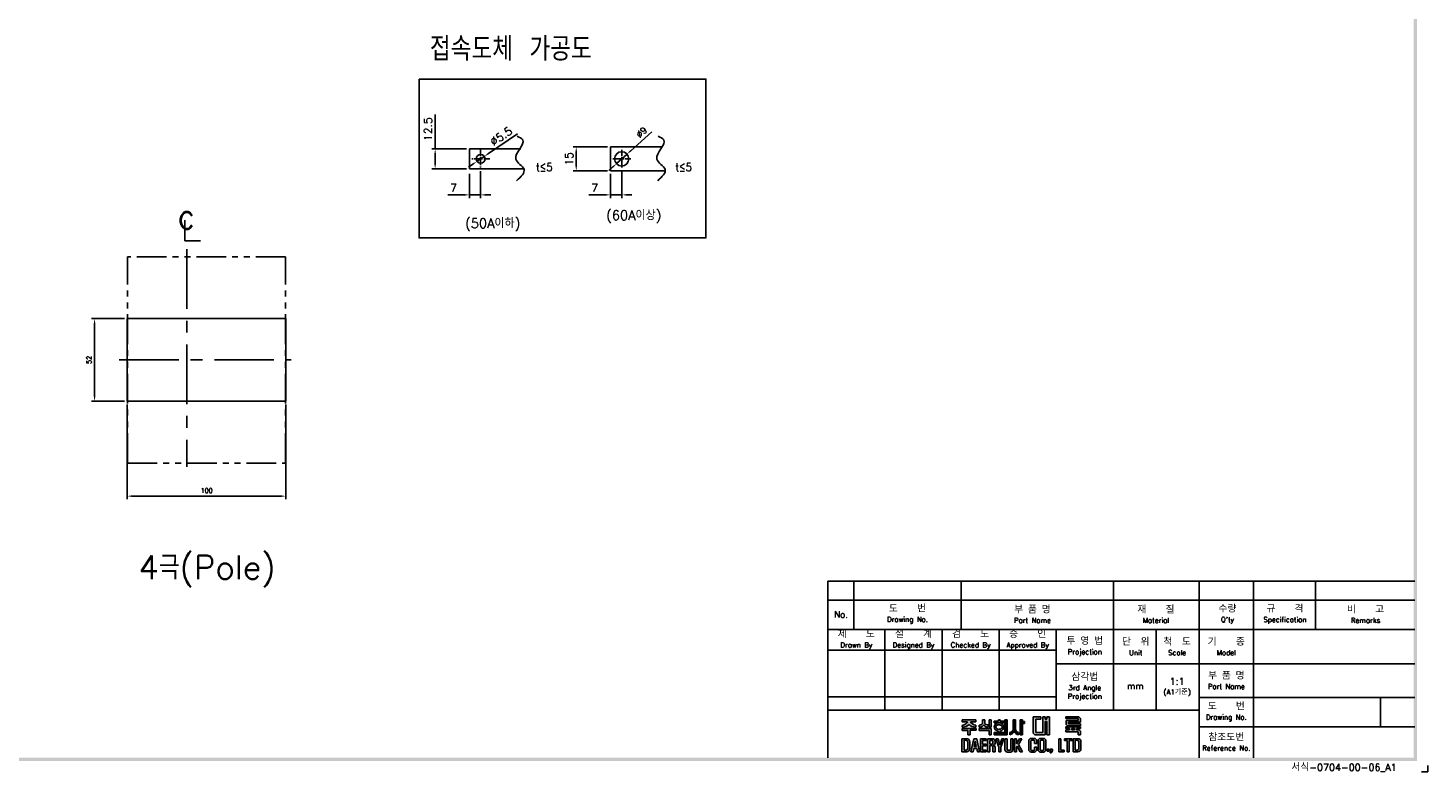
# Model space of a CAD drawing. Extents: x 2148 to 4024, y -907 to 1590.
# Tile 11 of 18: x 3142 to 4024, y 428 to 897. Entities that reach past the tile are written whole.
import ezdxf

# ---------------------------------------------------------------- set-up
doc = ezdxf.new("R2010")
doc.units = 0
doc.header["$LTSCALE"] = 3
doc.header["$MEASUREMENT"] = 0
doc.linetypes.add('CENTER', pattern=[2, 1.25, -0.25, 0.25, -0.25])
doc.linetypes.add('PHANTOM2', pattern=[1.25, 0.625, -0.125, 0.125, -0.125, 0.125, -0.125])
doc.layers.get('0').update_dxf_attribs({"linetype": 'CONTINUOUS'})
doc.layers.get('Defpoints').update_dxf_attribs({"linetype": 'CONTINUOUS'})
for name, color, linetype in [('AM_VIS', 7, 'CONTINUOUS'), ('cen', 1, 'CENTER'), ('di', 3, 'CONTINUOUS'), ('dimtaxt', 3, 'CONTINUOUS'), ('dwg', 7, 'CONTINUOUS'), ('NOTE', 4, 'CONTINUOUS')]:
    doc.layers.add(name, color=color, linetype=linetype)
doc.styles.add('K25', font='TXT', dxfattribs={"width": 0.9, "height": 2.5, "bigfont": 'TBHAN'})
doc.styles.add('KIM', font='ROMANS.shx', dxfattribs={"height": 5, "bigfont": 'GSG1.shx'})
doc.styles.get("Standard").update_dxf_attribs({"font": 'romans.shx', "height": 3, "bigfont": 'ghs.shx'})
doc.dimstyles.get("Standard").update_dxf_attribs({"dimtxt": 0.18, "dimasz": 0.18, "dimexe": 0.18, "dimexo": 0.0625, "dimgap": 0.09, "dimtad": 0, "dimtih": 1, "dimtoh": 1, "dimdec": 4, "dimzin": 0, "dimdsep": 46, "dimtxsty": 'Standard', "dimcen": 0.09, "dimadec": 0, "dimazin": 0, "dimtfac": 1, "dimtdec": 4, "dimtofl": 0, "dimtmove": 0, "dimatfit": 3, "dimfxl": 0, "dimtolj": 1, "dimtzin": 0, "dimarcsym": 0})
doc.dimstyles.new('STANDARD$0', dxfattribs={"dimtxt": 5, "dimasz": 5, "dimexe": 1, "dimexo": 2, "dimgap": 2, "dimtad": 1, "dimdec": 4, "dimzin": 12, "dimdsep": 46, "dimtxsty": 'KIM', "dimcen": -1, "dimdle": 0.1, "dimadec": 0, "dimazin": 0, "dimtfac": 1, "dimtdec": 4, "dimtmove": 0, "dimatfit": 3, "dimfxl": 0, "dimtolj": 1, "dimtzin": 0, "dimarcsym": 0})
doc.dimstyles.new('STANDARD$3', dxfattribs={"dimtxt": 5, "dimasz": 5, "dimexe": 1, "dimexo": 2, "dimgap": 0.8, "dimtad": 1, "dimdec": 4, "dimdsep": 46, "dimtxsty": 'KIM', "dimcen": 0, "dimdle": 0.1, "dimadec": 0, "dimazin": 0, "dimtfac": 1, "dimtdec": 4, "dimtmove": 0, "dimatfit": 3, "dimfxl": 0, "dimtolj": 1, "dimtzin": 0, "dimarcsym": 0})

# ---------------------------------------------------------------- blocks, each defined once
blk = doc.blocks.new('*D28')
at = {"layer": 'Defpoints', "color": 0}
for p in [(3204.3, 713.5), (3183.49, 661.5), (3204.3, 661.5)]:
    blk.add_point(p, dxfattribs=at)
at = {"layer": 'di'}
for p, q in [((3202.3, 713.5), (3181.49, 713.5)), ((3183.49, 710.3), (3183.49, 664.7)), ((3202.3, 661.5), (3181.49, 661.5))]:
    blk.add_line(p, q, dxfattribs=at)
for points in [[(3182.96, 710.3), (3184.03, 710.3), (3183.49, 713.5)], [(3182.96, 664.7), (3184.03, 664.7), (3183.49, 661.5)]]:
    blk.add_solid(points, dxfattribs=at)
at = {"layer": 'di', "insert": (3179.99, 687.5), "char_height": 3, "attachment_point": 5, "rotation": 90}
blk.add_mtext('\\A1;52', dxfattribs=at)
blk = doc.blocks.new('*D31')
at = {"layer": 'Defpoints', "color": 0}
for p in [(3204.1, 661.5), (3304.1, 661.5), (3304.1, 601.66)]:
    blk.add_point(p, dxfattribs=at)
at = {"layer": 'di'}
for p, q in [((3204.1, 659.5), (3204.1, 599.66)), ((3304.1, 659.5), (3304.1, 599.66)), ((3207.3, 601.66), (3300.9, 601.66))]:
    blk.add_line(p, q, dxfattribs=at)
for points in [[(3207.3, 602.19), (3207.3, 601.13), (3204.1, 601.66)], [(3300.9, 602.19), (3300.9, 601.13), (3304.1, 601.66)]]:
    blk.add_solid(points, dxfattribs=at)
at = {"layer": 'di', "insert": (3254.1, 605.16), "char_height": 3, "attachment_point": 5}
blk.add_mtext('\\A1;100', dxfattribs=at)
blk = doc.blocks.new('*D51')
at = {"layer": 'Defpoints', "color": 0}
for p in [(3487.1, 821.69), (3508.78, 821.69), (3508.78, 806.69)]:
    blk.add_point(p, dxfattribs=at)
at = {"layer": 'di'}
for p, q in [((3506.78, 821.69), (3485.1, 821.69)), ((3487.1, 809.89), (3487.1, 818.49)), ((3506.78, 806.69), (3485.1, 806.69))]:
    blk.add_line(p, q, dxfattribs=at)
for points in [[(3486.56, 818.49), (3487.63, 818.49), (3487.1, 821.69)], [(3486.56, 809.89), (3487.63, 809.89), (3487.1, 806.69)]]:
    blk.add_solid(points, dxfattribs=at)
at = {"layer": 'di', "insert": (3482.6, 814.19), "char_height": 5, "attachment_point": 5, "rotation": 90, "style": 'KIM'}
blk.add_mtext('\\A1;15', dxfattribs=at)
blk = doc.blocks.new('*D52')
at = {"layer": 'Defpoints', "color": 0}
for p in [(3519.12, 817.21), (3512.44, 811.18)]:
    blk.add_point(p, dxfattribs=at)
at = {"layer": 'di'}
for p, q in [((3534.76, 831.34), (3521.49, 819.36)), ((3512.44, 811.18), (3519.12, 817.21)), ((3510.06, 809.03), (3507.69, 806.89))]:
    blk.add_line(p, q, dxfattribs=at)
for points in [[(3521.13, 819.75), (3521.85, 818.96), (3519.12, 817.21)], [(3509.71, 809.43), (3510.42, 808.64), (3512.44, 811.18)]]:
    blk.add_solid(points, dxfattribs=at)
at = {"layer": 'di', "insert": (3528.33, 830.93), "char_height": 4, "attachment_point": 5, "rotation": 42.09685}
blk.add_mtext('\\A1;∅9', dxfattribs=at)
blk = doc.blocks.new('*D53')
at = {"layer": 'Defpoints', "color": 0}
for p in [(3508.78, 806.69), (3515.78, 808.45), (3508.78, 791.52)]:
    blk.add_point(p, dxfattribs=at)
at = {"layer": 'di'}
for p, q in [((3508.78, 804.69), (3508.78, 789.52)), ((3515.78, 806.45), (3515.78, 789.52)), ((3505.58, 791.52), (3495.04, 791.52)), ((3515.78, 791.52), (3508.78, 791.52)), ((3518.98, 791.52), (3522.18, 791.52))]:
    blk.add_line(p, q, dxfattribs=at)
for points in [[(3505.58, 792.05), (3505.58, 790.98), (3508.78, 791.52)], [(3518.98, 792.05), (3518.98, 790.98), (3515.78, 791.52)]]:
    blk.add_solid(points, dxfattribs=at)
at = {"layer": 'di', "insert": (3498.71, 796.02), "char_height": 5, "attachment_point": 5, "style": 'KIM'}
blk.add_mtext('\\A1;7', dxfattribs=at)
blk = doc.blocks.new('*D54')
at = {"layer": 'Defpoints', "color": 0}
for p in [(3398.17, 820.44), (3419.86, 820.44), (3419.86, 807.94)]:
    blk.add_point(p, dxfattribs=at)
at = {"layer": 'di'}
for p, q in [((3398.17, 820.44), (3398.17, 842.17)), ((3417.86, 820.44), (3396.17, 820.44)), ((3398.17, 811.14), (3398.17, 817.24)), ((3417.86, 807.94), (3396.17, 807.94))]:
    blk.add_line(p, q, dxfattribs=at)
for points in [[(3397.64, 817.24), (3398.71, 817.24), (3398.17, 820.44)], [(3397.64, 811.14), (3398.71, 811.14), (3398.17, 807.94)]]:
    blk.add_solid(points, dxfattribs=at)
at = {"layer": 'di', "insert": (3393.67, 832.91), "char_height": 5, "attachment_point": 5, "rotation": 90, "style": 'KIM'}
blk.add_mtext('\\A1;12.5', dxfattribs=at)
blk = doc.blocks.new('*D55')
at = {"layer": 'Defpoints', "color": 0}
for p in [(3419.86, 806.69), (3426.86, 808.45), (3419.86, 791.52)]:
    blk.add_point(p, dxfattribs=at)
at = {"layer": 'di'}
for p, q in [((3419.86, 804.69), (3419.86, 789.52)), ((3426.86, 806.45), (3426.86, 789.52)), ((3416.66, 791.52), (3406.12, 791.52)), ((3426.86, 791.52), (3419.86, 791.52)), ((3430.06, 791.52), (3433.26, 791.52))]:
    blk.add_line(p, q, dxfattribs=at)
for points in [[(3416.66, 792.05), (3416.66, 790.98), (3419.86, 791.52)], [(3430.06, 792.05), (3430.06, 790.98), (3426.86, 791.52)]]:
    blk.add_solid(points, dxfattribs=at)
at = {"layer": 'di', "insert": (3409.79, 796.02), "char_height": 5, "attachment_point": 5, "style": 'KIM'}
blk.add_mtext('\\A1;7', dxfattribs=at)
blk = doc.blocks.new('*D56')
at = {"layer": 'Defpoints', "color": 0}
for p in [(3424.58, 812.65), (3429.13, 815.74)]:
    blk.add_point(p, dxfattribs=at)
at = {"layer": 'di'}
for p, q in [((3450.14, 830.01), (3431.78, 817.54)), ((3424.58, 812.65), (3429.13, 815.74)), ((3421.93, 810.85), (3419.29, 809.05))]:
    blk.add_line(p, q, dxfattribs=at)
for points in [[(3421.63, 811.29), (3422.23, 810.41), (3424.58, 812.65)], [(3431.48, 817.98), (3432.08, 817.1), (3429.13, 815.74)]]:
    blk.add_solid(points, dxfattribs=at)
at = {"layer": 'di', "insert": (3439.75, 828.4), "char_height": 5, "attachment_point": 5, "rotation": 34.1876, "style": 'KIM'}
blk.add_mtext('\\A1;∅5.5', dxfattribs=at)
blk = doc.blocks.new('도면서식 A1')
at = {"layer": 'di', "insert": (780.92, -2.61), "char_height": 2.2, "width": 38.8706, "attachment_point": 4}
blk.add_mtext('서식-0704-00-06_A1', dxfattribs=at)
blk = doc.blocks.new('대륙')
at = {"layer": 'dimtaxt'}
h = blk.add_hatch(color=256, dxfattribs=at)
edge = h.paths.add_edge_path()
edge.add_line((51.99, 12.18), (47.65, 12.18))
edge.add_line((47.65, 12.18), (47.65, 11.59))
edge.add_line((47.65, 11.59), (49.36, 11.59))
edge.add_ellipse((47.48, 11.55), major_axis=(1.89, 0.39), ratio=0.576936, start_angle=268.0794, end_angle=342.4305, ccw=False)
edge.add_line((47.64, 10.44), (47.64, 9.87))
edge.add_ellipse((47.59, 11.36), major_axis=(2.46, 0), ratio=0.608939, start_angle=-88.7913, end_angle=-24.3158)
edge.add_ellipse((52.06, 11.36), major_axis=(-2.46, 0), ratio=0.608939, start_angle=384.3158, end_angle=448.3061)
edge.add_line((51.99, 9.87), (51.99, 10.51))
edge.add_ellipse((52.11, 11.62), major_axis=(-1.91, 0.31), ratio=0.577613, start_angle=17.5125, end_angle=91.8636, ccw=False)
edge.add_line((50.24, 11.59), (51.99, 11.59))
edge.add_line((51.99, 11.59), (51.99, 12.18))
h.paths.add_polyline_path([(52, 9.48), (47.64, 9.48), (47.64, 8.87), (49.46, 8.87), (49.46, 7.49), (50.19, 7.49), (50.19, 8.88), (52, 8.88)])
edge = h.paths.add_edge_path()
edge.add_arc((55.25, 11.18), 0.45, 180, 220.7047, ccw=False)
edge.add_line((54.8, 11.18), (54.8, 12.18))
edge.add_line((54.8, 12.18), (54.06, 12.18))
edge.add_line((54.06, 12.18), (54.06, 11.18))
edge.add_arc((53.61, 11.18), 0.45, 319.2953, 360, ccw=False)
edge.add_spline(control_points=[(53.95, 10.89), (53.94, 10.88), (53.93, 10.87), (53.83, 10.76), (53.7, 10.68), (53.03, 10.51)], knot_values=[3.761053, 3.761053, 3.761053, 3.761053, 3.807132, 3.807132, 4.298097, 4.298097, 4.298097, 4.298097], degree=3, periodic=0)
edge.add_line((53.03, 10.51), (53.03, 9.85))
edge.add_spline(control_points=[(53.03, 9.85), (53.05, 9.85), (53.06, 9.85), (53.74, 9.96), (53.94, 10.08), (54.15, 10.22), (54.2, 10.3), (54.43, 10.6)], knot_values=[3.495949, 3.495949, 3.495949, 3.495949, 3.524444, 3.524444, 4.06832, 4.06832, 4.379503, 4.379503, 4.379503, 4.379503], degree=3, periodic=0)
edge.add_spline(control_points=[(54.43, 10.6), (54.65, 10.3), (54.71, 10.22), (54.92, 10.08), (55.12, 9.96), (55.75, 9.88), (55.78, 9.87), (55.8, 9.86)], knot_values=[3.495949, 3.495949, 3.495949, 3.495949, 3.807132, 3.807132, 4.351008, 4.351008, 4.402945, 4.402945, 4.402945, 4.402945], degree=3, periodic=0)
edge.add_line((55.8, 9.86), (55.8, 10.59))
edge.add_spline(control_points=[(55.8, 10.59), (55.78, 10.59), (55.76, 10.6), (55.19, 10.66), (55.03, 10.75), (54.92, 10.87), (54.91, 10.88), (54.91, 10.89)], knot_values=[3.761053, 3.761053, 3.761053, 3.761053, 3.81299, 3.81299, 4.356866, 4.356866, 4.402945, 4.402945, 4.402945, 4.402945], degree=3, periodic=0)
h.paths.add_polyline_path([(56.82, 9.48), (53.03, 9.48), (53.03, 8.87), (56.1, 8.87), (56.1, 7.49), (56.82, 7.49)])
h.paths.add_polyline_path([(56.82, 12.19), (56.1, 12.19), (56.1, 9.87), (56.82, 9.87)])
h.paths.add_polyline_path([(60.76, 11.76), (59.58, 11.76), (59.58, 12.19), (59.05, 12.19), (59.05, 11.76), (57.74, 11.76), (57.74, 11.21), (60.76, 11.21)])
edge = h.paths.add_edge_path()
edge.add_ellipse((59.26, 9.92), major_axis=(-1.56, 0), ratio=0.830145, start_angle=101.7462, end_angle=265.4383)
edge.add_line((59.38, 11.21), (59.13, 11.21))
edge.add_ellipse((59.26, 9.92), major_axis=(1.56, 0), ratio=0.830145, start_angle=94.5617, end_angle=259.6787)
edge.add_line((58.98, 8.65), (58.98, 8.2))
edge.add_line((58.98, 8.2), (59.58, 8.2))
edge.add_line((59.58, 8.2), (59.58, 8.65))
edge = h.paths.add_edge_path(flags=16)
edge.add_spline(control_points=[(60.26, 9.92), (60.26, 10.03), (60.22, 10.15), (60.06, 10.37), (59.93, 10.48), (59.59, 10.63), (59.39, 10.66), (58.99, 10.64), (58.8, 10.59), (58.5, 10.41), (58.39, 10.3), (58.27, 10.07), (58.25, 9.96), (58.28, 9.73), (58.34, 9.62), (58.54, 9.4), (58.69, 9.3), (59.06, 9.19), (59.26, 9.17), (59.65, 9.23), (59.83, 9.31), (60.09, 9.5), (60.18, 9.62), (60.25, 9.8), (60.26, 9.86), (60.26, 9.92)], knot_values=[0, 0, 0, 0, 0.543876, 0.543876, 1.087752, 1.087752, 1.631628, 1.631628, 2.175504, 2.175504, 2.71938, 2.71938, 3.263256, 3.263256, 3.807132, 3.807132, 4.351008, 4.351008, 4.894884, 4.894884, 5.43876, 5.43876, 5.982636, 5.982636, 6.283185, 6.283185, 6.283185, 6.283185], degree=3, periodic=0)
for points in [[(61.83, 12.19), (61.11, 12.19), (61.11, 8.2), (57.74, 8.2), (57.74, 7.47), (61.11, 7.47), (61.83, 7.47)], [(70.89, 12.38), (72.38, 12.38), (72.38, 13.12), (70.01, 13.12), (70.01, 8), (70.53, 7.49), (73.84, 7.49), (73.84, 11.66), (74.29, 11.66), (74.29, 7.49), (75.14, 7.49), (75.14, 13.12), (74.29, 13.12), (74.29, 12.42), (73.84, 12.42), (73.84, 13.12), (73.01, 13.12), (73.01, 8.23), (70.89, 8.23)]]:
    blk.add_hatch(color=256, dxfattribs=at).paths.add_polyline_path(points)
h = blk.add_hatch(color=256, dxfattribs=at)
edge = h.paths.add_edge_path()
edge.add_line((64.41, 12.18), (63.7, 12.18))
edge.add_line((63.7, 12.18), (63.7, 9.23))
edge.add_ellipse((62.86, 9.12), major_axis=(0.66, 0.841), ratio=0.672815, start_angle=218.7862, end_angle=304.0863, ccw=False)
edge.add_line((62.7, 8.19), (62.7, 7.51))
edge.add_ellipse((63.11, 8.54), major_axis=(0.964, 0.919), ratio=0.540942, start_angle=220.7961, end_angle=301.7505)
edge.add_ellipse((64.93, 8.53), major_axis=(-0.866, 0.919), ratio=0.569913, start_angle=58.7442, end_angle=145.288)
edge.add_line((65.35, 7.49), (65.35, 8.17))
edge.add_ellipse((65.18, 9.26), major_axis=(-0.67, 1.07), ratio=0.576723, start_angle=74.3826, end_angle=142.9847, ccw=False)
edge.add_line((64.41, 9.18), (64.41, 12.18))
h.paths.add_polyline_path([(66.65, 10.99), (67.26, 10.99), (67.26, 11.63), (66.64, 11.63), (66.64, 12.18), (65.92, 12.18), (65.92, 7.49), (66.65, 7.49)])
h = blk.add_hatch(color=256, dxfattribs=at)
h.paths.add_polyline_path([(84.17, 12.56), (84.17, 11.99), (80.38, 11.99), (80.38, 10.74), (80.81, 10.32), (84.92, 10.32), (84.92, 10.92), (81.19, 10.92), (81.19, 11.44), (84.92, 11.44), (84.92, 12.6), (84.39, 13.12), (80.36, 13.12), (80.36, 12.56)])
h.paths.add_polyline_path([(83.7, 9.41), (84.92, 9.41), (84.92, 9.97), (80.36, 9.97), (80.36, 9.41), (81.48, 9.41), (81.48, 9.04), (80.35, 9.04), (80.35, 8.42), (84.18, 8.42), (84.18, 7.49), (84.92, 7.49), (84.92, 8.64), (84.52, 9.04), (83.7, 9.04)])
h.paths.add_polyline_path([(83, 9.41), (82.23, 9.41), (82.23, 9.04), (83, 9.04)], flags=17)
h = blk.add_hatch(color=256, dxfattribs=at)
h.paths.add_polyline_path([(47.58, 6.25), (47.58, 2.12), (49.06, 2.12, 0.414214), (50.06, 3.12), (50.06, 5.25, 0.414214), (49.06, 6.25)])
h.paths.add_polyline_path([(48.9, 5.73, -0.414214), (49.4, 5.23), (49.4, 3.16, -0.414214), (48.9, 2.66), (48.23, 2.66), (48.23, 5.73)], flags=16)
h.paths.add_polyline_path([(50.42, 2.11), (51.1, 2.11), (51.31, 3.17), (52.21, 3.17), (52.42, 2.11), (53.1, 2.11), (52.25, 6.23), (51.27, 6.23)])
h.paths.add_polyline_path([(51.77, 5.49), (52.09, 3.74), (51.43, 3.74)], flags=16)
h.paths.add_polyline_path([(53.4, 2.11), (55.25, 2.11), (55.25, 2.66), (54.07, 2.66), (54.07, 3.99), (55.15, 3.99), (55.15, 4.52), (54.06, 4.52), (54.06, 5.7), (55.21, 5.7), (55.21, 6.25), (53.4, 6.25)])
h.paths.add_polyline_path([(55.67, 2.12), (56.33, 2.12), (56.33, 4.05), (56.93, 4.05, -0.414214), (57.33, 3.65), (57.33, 2.12), (58.02, 2.12), (58.02, 3.65, 0.276846), (57.45, 4.24, 0.25864), (58.02, 4.77), (58.02, 5.43, 0.414214), (57.22, 6.23), (55.67, 6.23)])
h.paths.add_polyline_path([(56.33, 5.71), (57.04, 5.71, -0.414214), (57.34, 5.41), (57.34, 4.86, -0.414214), (57.04, 4.56), (56.33, 4.56)], flags=16)
h.paths.add_polyline_path([(59.2, 3.57), (59.2, 2.11), (59.85, 2.11), (59.85, 3.58), (60.8, 6.24), (60.13, 6.24), (59.53, 4.27), (58.97, 6.24), (58.28, 6.24)])
h.paths.add_polyline_path([(61.13, 2.78, 0.414214), (61.88, 2.03), (62.85, 2.03, 0.414214), (63.6, 2.78), (63.6, 6.24), (62.93, 6.24), (62.93, 2.84, -0.414214), (62.68, 2.59), (62.07, 2.59, -0.414214), (61.82, 2.84), (61.82, 6.24), (61.13, 6.24)])
h.paths.add_polyline_path([(64.11, 2.12), (64.77, 2.12), (64.77, 3.42), (64.98, 3.87), (65.9, 2.12), (66.68, 2.12), (65.38, 4.46), (66.48, 6.23), (65.69, 6.23), (64.76, 4.66), (64.76, 6.23), (64.11, 6.23)])
h.paths.add_polyline_path([(68.62, 2.84, 0.414214), (69.42, 2.04), (70.32, 2.04, 0.414214), (71.12, 2.84), (71.12, 3.62), (70.47, 3.62), (70.47, 2.85, -0.414214), (70.17, 2.55), (69.58, 2.55, -0.414214), (69.28, 2.85), (69.28, 5.49, -0.414214), (69.58, 5.79), (70.16, 5.79, -0.414214), (70.46, 5.49), (70.46, 4.76), (71.12, 4.76), (71.12, 5.52, 0.414214), (70.32, 6.32), (69.42, 6.32, 0.414214), (68.62, 5.52)])
h.paths.add_polyline_path([(71.57, 2.84, 0.414214), (72.37, 2.04), (73.25, 2.04, 0.414214), (74.05, 2.84), (74.05, 5.52, 0.414214), (73.25, 6.32), (72.37, 6.32, 0.414214), (71.57, 5.52)])
h.paths.add_polyline_path([(72.23, 5.5, -0.414214), (72.53, 5.8), (73.09, 5.8, -0.414214), (73.39, 5.5), (73.39, 2.85, -0.414214), (73.09, 2.55), (72.53, 2.55, -0.414214), (72.23, 2.85)], flags=16)
h.paths.add_polyline_path([(74.42, 2.34), (75.05, 2.34), (75.05, 2.98), (74.42, 2.98)])
h.paths.add_polyline_path([(75.76, 2.34, -0.316213), (75.39, 2.07), (75.39, 1.77, 0.409412), (76.08, 2.47), (76.08, 2.98), (75.39, 2.98), (75.39, 2.34)])
h.paths.add_polyline_path([(78.08, 2.12), (79.79, 2.12), (79.79, 2.67), (78.75, 2.67), (78.75, 6.24), (78.08, 6.24)])
h.paths.add_polyline_path([(80.68, 2.12), (81.35, 2.12), (81.35, 5.7), (82.27, 5.7), (82.27, 6.24), (79.92, 6.24), (79.92, 5.7), (80.68, 5.7)])
h.paths.add_polyline_path([(82.59, 2.13), (84.07, 2.13, 0.414214), (85.07, 3.13), (85.07, 5.24, 0.414214), (84.07, 6.24), (82.59, 6.24)])
h.paths.add_polyline_path([(83.24, 5.73), (83.9, 5.73, -0.414214), (84.4, 5.23), (84.4, 3.15, -0.414214), (83.9, 2.65), (83.24, 2.65)], flags=16)
for p, q in [((47.64, 10.44), (47.64, 9.87)), ((47.64, 9.48), (52, 9.48)), ((47.64, 8.87), (47.64, 9.48)), ((49.46, 8.87), (47.64, 8.87)), ((47.65, 12.18), (51.99, 12.18)), ((47.65, 12.18), (47.65, 11.59)), ((47.65, 11.59), (49.36, 11.59)), ((49.46, 7.49), (49.46, 8.87)), ((50.19, 8.88), (50.19, 7.49)), ((52, 8.88), (50.19, 8.88)), ((51.99, 11.59), (50.24, 11.59)), ((51.99, 12.18), (51.99, 11.59)), ((51.99, 10.51), (51.99, 9.87)), ((52, 9.48), (52, 8.88)), ((53.03, 9.85), (53.03, 10.51)), ((53.03, 9.48), (56.82, 9.48)), ((53.03, 8.87), (53.03, 9.48)), ((56.1, 8.87), (53.03, 8.87)), ((54.06, 12.18), (54.8, 12.18)), ((54.06, 12.18), (54.06, 11.18)), ((54.8, 12.18), (54.8, 11.18)), ((55.8, 9.86), (55.8, 10.59)), ((56.82, 12.19), (56.1, 12.19)), ((56.1, 12.19), (56.1, 9.87)), ((56.82, 9.87), (56.1, 9.87)), ((56.1, 7.49), (56.1, 8.87)), ((56.82, 12.19), (56.82, 9.87)), ((56.82, 9.48), (56.82, 7.49)), ((57.74, 11.76), (59.05, 11.76)), ((57.74, 11.21), (57.74, 11.76)), ((60.76, 11.21), (57.74, 11.21)), ((59.05, 11.76), (59.05, 12.19)), ((59.05, 12.19), (59.58, 12.19)), ((59.58, 12.19), (59.58, 11.76)), ((59.58, 11.76), (60.76, 11.76)), ((60.76, 11.76), (60.76, 11.21)), ((61.11, 12.19), (61.11, 8.2)), ((61.83, 12.19), (61.11, 12.19)), ((61.83, 7.47), (61.83, 12.19)), ((63.7, 12.18), (64.41, 12.18)), ((63.7, 12.18), (63.7, 9.23)), ((64.41, 12.18), (64.41, 9.18)), ((65.92, 7.49), (65.92, 12.18)), ((65.92, 12.18), (66.64, 12.18)), ((66.64, 12.18), (66.64, 11.63)), ((66.64, 11.63), (67.26, 11.63)), ((66.65, 10.99), (66.65, 7.49)), ((67.26, 10.99), (66.65, 10.99)), ((67.26, 11.63), (67.26, 10.99)), ((70.01, 13.12), (70.01, 8)), ((70.01, 13.12), (72.38, 13.12)), ((70.89, 12.38), (70.89, 8.23)), ((70.89, 12.38), (72.38, 12.38)), ((72.38, 13.12), (72.38, 12.38)), ((73.01, 13.12), (73.01, 8.23)), ((73.01, 13.12), (73.84, 13.12)), ((73.84, 13.12), (73.84, 12.42)), ((73.84, 12.42), (74.29, 12.42)), ((73.84, 11.66), (73.84, 7.49)), ((73.84, 11.66), (74.29, 11.66)), ((74.29, 13.12), (75.14, 13.12)), ((74.29, 13.12), (74.29, 12.42)), ((74.29, 11.66), (74.29, 7.49)), ((75.14, 13.12), (75.14, 7.49)), ((80.35, 9.04), (81.48, 9.04)), ((80.35, 9.04), (80.35, 8.42)), ((80.36, 13.12), (84.39, 13.12)), ((80.36, 12.56), (80.36, 13.12)), ((80.36, 12.56), (84.17, 12.56)), ((80.36, 9.97), (84.92, 9.97)), ((80.36, 9.97), (80.36, 9.41)), ((80.36, 9.41), (81.48, 9.41)), ((80.38, 11.99), (84.17, 11.99)), ((80.38, 11.99), (80.38, 10.74)), ((80.81, 10.32), (80.38, 10.74)), ((80.81, 10.32), (84.92, 10.32)), ((81.19, 11.44), (84.92, 11.44)), ((81.19, 11.44), (81.19, 10.92)), ((81.19, 10.92), (84.92, 10.92)), ((81.48, 9.41), (81.48, 9.04)), ((82.23, 9.41), (83, 9.41)), ((82.23, 9.41), (82.23, 9.04)), ((82.23, 9.04), (83, 9.04)), ((83, 9.41), (83, 9.04)), ((83.7, 9.41), (84.92, 9.41)), ((83.7, 9.41), (83.7, 9.04)), ((83.7, 9.04), (84.52, 9.04)), ((84.17, 12.56), (84.17, 11.99)), ((84.92, 12.6), (84.39, 13.12)), ((84.92, 8.64), (84.52, 9.04)), ((84.92, 12.6), (84.92, 11.44)), ((84.92, 10.92), (84.92, 10.32)), ((84.92, 9.97), (84.92, 9.41)), ((47.58, 6.25), (47.58, 2.12)), ((47.58, 6.25), (49.06, 6.25)), ((48.23, 5.73), (48.23, 2.66)), ((48.9, 5.73), (48.23, 5.73)), ((49.4, 3.16), (49.4, 5.23)), ((50.19, 7.49), (49.46, 7.49)), ((50.06, 5.25), (50.06, 3.12)), ((51.27, 6.23), (50.42, 2.11)), ((52.25, 6.23), (51.27, 6.23)), ((51.77, 5.49), (51.43, 3.74)), ((52.09, 3.74), (51.77, 5.49)), ((53.1, 2.11), (52.25, 6.23)), ((55.21, 6.25), (53.4, 6.25)), ((53.4, 6.25), (53.4, 2.11)), ((54.06, 5.7), (55.21, 5.7)), ((54.06, 4.52), (54.06, 5.7)), ((55.15, 4.52), (54.06, 4.52)), ((55.15, 3.99), (55.15, 4.52)), ((55.21, 5.7), (55.21, 6.25)), ((55.67, 6.23), (55.67, 2.12)), ((57.22, 6.23), (55.67, 6.23)), ((56.82, 7.49), (56.1, 7.49)), ((56.33, 5.71), (56.33, 4.56)), ((57.04, 5.71), (56.33, 5.71)), ((56.33, 4.56), (57.04, 4.56)), ((57.34, 4.86), (57.34, 5.41)), ((57.74, 8.2), (61.11, 8.2)), ((57.74, 7.47), (57.74, 8.2)), ((61.11, 7.47), (57.74, 7.47)), ((58.02, 4.77), (58.02, 5.43)), ((58.97, 6.24), (58.28, 6.24)), ((58.28, 6.24), (59.2, 3.57)), ((59.53, 4.27), (58.97, 6.24)), ((58.98, 8.2), (58.98, 8.65)), ((60.13, 6.24), (59.53, 4.27)), ((59.58, 8.65), (59.58, 8.2)), ((59.85, 3.58), (60.8, 6.24)), ((60.8, 6.24), (60.13, 6.24)), ((61.11, 7.47), (61.83, 7.47)), ((61.13, 6.24), (61.13, 2.78)), ((61.82, 6.24), (61.13, 6.24)), ((61.82, 2.84), (61.82, 6.24)), ((62.7, 7.51), (62.7, 8.19)), ((62.93, 2.84), (62.93, 6.24)), ((62.93, 6.24), (63.6, 6.24)), ((63.6, 6.24), (63.6, 2.78)), ((64.11, 2.12), (64.11, 6.23)), ((64.11, 6.23), (64.76, 6.23)), ((64.76, 4.66), (65.69, 6.23)), ((64.76, 6.23), (64.76, 4.66)), ((65.35, 7.49), (65.35, 8.17)), ((66.48, 6.23), (65.38, 4.46)), ((65.38, 4.46), (66.68, 2.12)), ((65.69, 6.23), (66.48, 6.23)), ((66.65, 7.49), (65.92, 7.49)), ((68.62, 2.84), (68.62, 5.52)), ((69.28, 5.49), (69.28, 2.85)), ((70.32, 6.32), (69.42, 6.32)), ((70.16, 5.79), (69.58, 5.79)), ((70.53, 7.49), (70.01, 8)), ((70.46, 4.76), (70.46, 5.49)), ((71.12, 4.76), (70.46, 4.76)), ((73.84, 7.49), (70.53, 7.49)), ((73.01, 8.23), (70.89, 8.23)), ((71.12, 5.52), (71.12, 4.76)), ((71.57, 2.84), (71.57, 5.52)), ((72.23, 5.5), (72.23, 2.85)), ((73.25, 6.32), (72.37, 6.32)), ((73.09, 5.8), (72.53, 5.8)), ((73.39, 2.85), (73.39, 5.5)), ((74.05, 5.52), (74.05, 2.84)), ((75.14, 7.49), (74.29, 7.49)), ((78.08, 6.24), (78.08, 2.12)), ((78.75, 6.24), (78.08, 6.24)), ((78.75, 2.67), (78.75, 6.24)), ((82.27, 6.24), (79.92, 6.24)), ((79.92, 6.24), (79.92, 5.7)), ((79.92, 5.7), (80.68, 5.7)), ((80.35, 8.42), (84.18, 8.42)), ((80.68, 5.7), (80.68, 2.12)), ((81.35, 2.12), (81.35, 5.7)), ((81.35, 5.7), (82.27, 5.7)), ((82.27, 5.7), (82.27, 6.24)), ((82.59, 6.24), (82.59, 2.13)), ((84.07, 6.24), (82.59, 6.24)), ((83.24, 2.65), (83.24, 5.73)), ((83.24, 5.73), (83.9, 5.73)), ((84.18, 8.42), (84.18, 7.49)), ((84.92, 7.49), (84.18, 7.49)), ((84.4, 3.15), (84.4, 5.23)), ((84.92, 8.64), (84.92, 7.49)), ((85.07, 3.13), (85.07, 5.24)), ((47.58, 2.12), (49.06, 2.12)), ((48.23, 2.66), (48.9, 2.66)), ((50.42, 2.11), (51.1, 2.11)), ((51.1, 2.11), (51.31, 3.17)), ((51.31, 3.17), (52.21, 3.17)), ((51.43, 3.74), (52.09, 3.74)), ((52.21, 3.17), (52.42, 2.11)), ((52.42, 2.11), (53.1, 2.11)), ((53.4, 2.11), (55.25, 2.11)), ((54.07, 3.99), (55.15, 3.99)), ((54.07, 2.66), (54.07, 3.99)), ((55.25, 2.66), (54.07, 2.66)), ((55.25, 2.11), (55.25, 2.66)), ((55.67, 2.12), (56.33, 2.12)), ((56.33, 2.12), (56.33, 4.05)), ((56.33, 4.05), (56.93, 4.05)), ((57.33, 3.65), (57.33, 2.12)), ((57.33, 2.12), (58.02, 2.12)), ((58.02, 2.12), (58.02, 3.65)), ((59.2, 3.57), (59.2, 2.11)), ((59.2, 2.11), (59.85, 2.11)), ((59.85, 2.11), (59.85, 3.58)), ((62.85, 2.03), (61.88, 2.03)), ((62.68, 2.59), (62.07, 2.59)), ((64.77, 2.12), (64.11, 2.12)), ((64.98, 3.87), (64.77, 3.42)), ((64.77, 3.42), (64.77, 2.12)), ((65.9, 2.12), (64.98, 3.87)), ((66.68, 2.12), (65.9, 2.12)), ((70.32, 2.04), (69.42, 2.04)), ((70.17, 2.55), (69.58, 2.55)), ((70.47, 3.62), (70.47, 2.85)), ((71.12, 3.62), (70.47, 3.62)), ((71.12, 2.84), (71.12, 3.62)), ((73.25, 2.04), (72.37, 2.04)), ((73.09, 2.55), (72.53, 2.55)), ((74.42, 2.98), (74.42, 2.34)), ((75.05, 2.98), (74.42, 2.98)), ((75.05, 2.34), (74.42, 2.34)), ((75.05, 2.98), (75.05, 2.34)), ((75.39, 2.98), (75.39, 2.34)), ((76.08, 2.98), (75.39, 2.98)), ((75.76, 2.34), (75.39, 2.34)), ((75.39, 2.07), (75.39, 1.77)), ((76.08, 2.98), (76.08, 2.47)), ((78.08, 2.12), (79.79, 2.12)), ((79.79, 2.67), (78.75, 2.67)), ((79.79, 2.12), (79.79, 2.67)), ((80.68, 2.12), (81.35, 2.12)), ((82.59, 2.13), (84.07, 2.13)), ((83.9, 2.65), (83.24, 2.65))]:
    blk.add_line(p, q, dxfattribs=at)
for centre, radius, start, end in [((53.61, 11.18), 0.45, 319.2953, 360), ((55.25, 11.18), 0.45, 180, 220.7047), ((48.9, 5.23), 0.5, 0, 90), ((49.06, 5.25), 1, 0, 90), ((57.22, 4.85), 0.8, 270, 270), ((57.04, 5.41), 0.3, 0, 90), ((57.04, 4.86), 0.3, 270, 0), ((57.22, 5.43), 0.8, 0, 90), ((57.26, 5.02), 0.8, 283.6828, 341.6876), ((69.42, 5.52), 0.8, 90, 180), ((69.58, 5.49), 0.3, 90, 180), ((70.16, 5.49), 0.3, 0, 90), ((70.32, 5.52), 0.8, 0, 90), ((72.37, 5.52), 0.8, 90, 180), ((72.53, 5.5), 0.3, 90, 180), ((73.09, 5.5), 0.3, 0, 90), ((73.25, 5.52), 0.8, 0, 90), ((83.9, 5.23), 0.5, 0, 90), ((84.07, 5.24), 1, 0, 90), ((48.9, 3.16), 0.5, 270, 0), ((49.06, 3.12), 1, 270, 0), ((56.93, 3.65), 0.4, 0, 90), ((57.24, 3.47), 0.8, 12.921, 74.819), ((61.88, 2.78), 0.75, 180, 270), ((62.07, 2.84), 0.25, 180, 270), ((62.68, 2.84), 0.25, 270, 0), ((62.85, 2.78), 0.75, 270, 0), ((69.42, 2.84), 0.8, 180, 270), ((69.58, 2.85), 0.3, 180, 270), ((70.17, 2.85), 0.3, 270, 0), ((70.32, 2.84), 0.8, 270, 0), ((72.37, 2.84), 0.8, 180, 270), ((72.53, 2.85), 0.3, 180, 270), ((73.09, 2.85), 0.3, 270, 0), ((73.25, 2.84), 0.8, 270, 0), ((75.38, 2.47), 0.7, 270.9408, 0), ((75.38, 2.47), 0.4, 271.6466, 341.8371), ((83.9, 3.15), 0.5, 270, 0), ((84.07, 3.13), 1, 270, 0)]:
    blk.add_arc(centre, radius, start, end, dxfattribs=at)
for centre, major_axis, ratio, start_param, end_param in [((47.48, 11.55), (1.89, 0.39), 0.576936, 4.678869, 5.97654), ((47.59, 11.36), (-2.46, 0), 0.608939, 1.591893, 2.717202), ((59.26, 9.92), (1.56, 0), 0.830145, 1.650413, 4.532248), ((59.26, 9.92), (-1.56, 0), 0.830145, 1.775806, 4.632772), ((62.86, 9.12), (0.66, 0.841), 0.672815, 3.81854, 5.307307), ((63.11, 8.54), (0.964, 0.919), 0.540942, 3.853619, 5.26654)]:
    blk.add_ellipse(centre, major_axis=major_axis, ratio=ratio, start_param=start_param, end_param=end_param, dxfattribs=at)
at = {"layer": 'dimtaxt', "extrusion": (0, 0, -1)}
for centre, major_axis, ratio, start_param, end_param in [((52.06, 11.36), (-2.46, 0), 0.608939, -1.541231, -0.42439), ((52.11, 11.62), (-1.91, 0.31), 0.577613, 4.679864, 5.977535), ((65.18, 9.26), (-0.67, 1.07), 0.576723, 3.787632, 4.984965), ((64.93, 8.53), (-0.866, 0.919), 0.569913, 3.747431, 5.257905)]:
    blk.add_ellipse(centre, major_axis=major_axis, ratio=ratio, start_param=start_param, end_param=end_param, dxfattribs=at)
at = {"layer": 'dimtaxt'}
for points, knots in [([(53.95, 10.89), (53.94, 10.88), (53.93, 10.87), (53.83, 10.76), (53.7, 10.68), (53.03, 10.51)], [3.7610527, 3.7610527, 3.7610527, 3.7610527, 3.8071317, 3.8071317, 4.2980967, 4.2980967, 4.2980967, 4.2980967]), ([(54.43, 10.6), (54.2, 10.3), (54.15, 10.22), (53.94, 10.08), (53.74, 9.96), (53.06, 9.85), (53.05, 9.85), (53.03, 9.85)], [3.4959493, 3.4959493, 3.4959493, 3.4959493, 3.8071317, 3.8071317, 4.3510077, 4.3510077, 4.3795026, 4.3795026, 4.3795026, 4.3795026]), ([(54.43, 10.6), (54.65, 10.3), (54.71, 10.22), (54.92, 10.08), (55.12, 9.96), (55.75, 9.88), (55.78, 9.87), (55.8, 9.86)], [3.4959493, 3.4959493, 3.4959493, 3.4959493, 3.8071317, 3.8071317, 4.3510077, 4.3510077, 4.4029453, 4.4029453, 4.4029453, 4.4029453]), ([(54.91, 10.89), (54.91, 10.88), (54.92, 10.87), (55.03, 10.75), (55.19, 10.66), (55.76, 10.6), (55.78, 10.59), (55.8, 10.59)], [3.7610527, 3.7610527, 3.7610527, 3.7610527, 3.8071317, 3.8071317, 4.3510077, 4.3510077, 4.4029453, 4.4029453, 4.4029453, 4.4029453]), ([(60.26, 9.92), (60.26, 10.03), (60.22, 10.15), (60.06, 10.37), (59.93, 10.48), (59.59, 10.63), (59.39, 10.66), (58.99, 10.64), (58.8, 10.59), (58.5, 10.41), (58.39, 10.3), (58.27, 10.07), (58.25, 9.96), (58.28, 9.73), (58.34, 9.62), (58.54, 9.4), (58.69, 9.3), (59.06, 9.19), (59.26, 9.17), (59.65, 9.23), (59.83, 9.31), (60.09, 9.5), (60.18, 9.62), (60.25, 9.8), (60.26, 9.86), (60.26, 9.92)], [0, 0, 0, 0, 0.543876, 0.543876, 1.087752, 1.087752, 1.631628, 1.631628, 2.175504, 2.175504, 2.71938, 2.71938, 3.263256, 3.263256, 3.807132, 3.807132, 4.351008, 4.351008, 4.894884, 4.894884, 5.43876, 5.43876, 5.982636, 5.982636, 6.283185, 6.283185, 6.283185, 6.283185])]:
    blk.add_open_spline(points, degree=3, knots=knots, dxfattribs=at)

msp = doc.modelspace()

# ---------------------------------------------------------------- linework, layer by layer
for p, q in [((3508.778, 821.694), (3541.18, 821.694)), ((3508.778, 821.694), (3508.778, 806.694)), ((3419.855, 820.444), (3419.855, 807.944)), ((3419.855, 820.444), (3452.257, 820.444)), ((3419.855, 807.944), (3454.327, 807.944)), ((3508.778, 806.694), (3543.25, 806.694)), ((3204.099, 713.498), (3304.099, 713.498)), ((3204.099, 661.498), (3304.099, 661.498))]:
    msp.add_line(p, q)
for centre, radius in [((3426.855, 814.194), 2.75), ((3515.778, 814.194), 4.5)]:
    msp.add_circle(centre, radius)
at = {"layer": 'AM_VIS'}
for p, q in [((3204.099, 713.498), (3204.099, 661.498)), ((3304.099, 713.498), (3304.099, 661.498))]:
    msp.add_line(p, q, dxfattribs=at)
at = {"layer": 'cen'}
for p, q in [((3432.595, 814.194), (3421.115, 814.194)), ((3426.855, 819.934), (3426.855, 808.454)), ((3521.518, 814.194), (3510.038, 814.194)), ((3515.778, 819.934), (3515.778, 808.454))]:
    msp.add_line(p, q, dxfattribs=at)
at = {"layer": 'cen', "ltscale": 10}
for p, q in [((3241.611, 757.202), (3241.611, 620.126)), ((3199.029, 687.498), (3307.484, 687.498))]:
    msp.add_line(p, q, dxfattribs=at)
at = {"layer": 'di', "linetype": 'PHANTOM2', "ltscale": 10}
for p, q in [((3204.299, 622.498), (3204.299, 752.498)), ((3303.899, 752.498), (3204.299, 752.498)), ((3303.899, 622.498), (3303.899, 752.498)), ((3204.299, 622.498), (3303.899, 622.498))]:
    msp.add_line(p, q, dxfattribs=at)
at = {"layer": 'di'}
for p in [(4019.981, 427.813), (4023.981, 431.813)]:
    msp.add_line(p, (4023.981, 427.813), dxfattribs=at)
msp.add_lwpolyline([(3388.083, 864.445), (3568.808, 864.445), (3568.808, 764.357), (3388.083, 764.357)], close=True, dxfattribs=at)
for points in [[(3449.858, 828.416), (3453.39, 826.181), (3449.015, 814.106), (3454.211, 807.647), (3449.514, 800.401)], [(3538.781, 828.416), (3542.313, 826.181), (3537.938, 814.106), (3543.134, 807.647), (3538.437, 800.401)]]:
    msp.add_spline(points, degree=3, dxfattribs=at)
at = {"layer": 'dimtaxt'}
for p, q in [((4015.653, 548.021), (3645.653, 548.021)), ((3645.653, 548.021), (3645.653, 436.813)), ((3662.098, 517.981), (3662.098, 547.981)), ((3729.653, 518.021), (3729.653, 548.021)), ((3825.653, 518.021), (3825.653, 548.021)), ((3879.653, 518.021), (3879.653, 548.021)), ((3914.035, 518.021), (3914.035, 548.021)), ((3953.117, 518.021), (3953.117, 548.021)), ((4015.653, 536.021), (3645.653, 536.021)), ((3681.653, 466.775), (3681.653, 517.689)), ((3717.653, 466.775), (3717.653, 517.689)), ((3753.653, 466.775), (3753.653, 517.689)), ((3789.653, 466.775), (3789.653, 517.689)), ((3825.653, 466.775), (3825.653, 517.689)), ((3852.653, 466.775), (3852.653, 517.689)), ((3879.653, 436.74), (3879.653, 517.689)), ((3914.035, 436.74), (3914.035, 517.689)), ((3789.653, 504.638), (3645.736, 504.638)), ((4015.653, 495.963), (3789.653, 495.963)), ((3789.653, 475.225), (3645.78, 475.225)), ((4015.653, 474.747), (3879.653, 474.747)), ((3994.035, 456.269), (3994.035, 474.747)), ((3879.653, 466.775), (3645.653, 466.775)), ((4015.653, 456.269), (3879.653, 456.269))]:
    msp.add_line(p, q, dxfattribs=at)
at = {"layer": 'dwg'}
msp.add_line((4015.653, 517.689), (3645.653, 517.689), dxfattribs=at)
for points in [[(4016.981, 1582.813), (4014.981, 1580.813), (4016.981, 434.813), (4014.981, 436.813)], [(3645.981, 517.989), (3645.981, 517.389), (4015.153, 517.989), (4015.153, 517.389)], [(4016.981, 434.813), (4014.981, 436.813), (2384.981, 434.813), (2386.981, 436.813)]]:
    msp.add_trace(points, dxfattribs=at)
at = {"layer": 'NOTE'}
for p, q in [((3240.333, 775.633), (3240.333, 762.594)), ((3240.333, 762.594), (3250.246, 762.594))]:
    msp.add_line(p, q, dxfattribs=at)

# ---------------------------------------------------------------- block references
at = {"layer": 'di', "xscale": 2, "yscale": 2, "zscale": 2}
msp.add_blockref('대륙', (3635.084, 436.316), dxfattribs=at)
at = {"layer": 'dwg', "xscale": 2, "yscale": 2, "zscale": 2}
msp.add_blockref('도면서식 A1', (2375.981, 435.813), dxfattribs=at)

# ---------------------------------------------------------------- texts
at = {"layer": 'di', "style": 'KIM', "width": 0.9}
for p in [(3461.75, 806.483), (3549.574, 806.483)]:
    msp.add_text('t≤5', height=5, dxfattribs=at).set_placement(p)
at = {"layer": 'di'}
for s, insert, char_height, width, attachment_point in [('{\\Fromans,hgs|c129;접속도체 가공도}', (3394.86, 891.008), 15, 163.85897, 1), ('(50A이하)', (3417.011, 776.592), 6, 172.11276, 1), ('(60A이상)', (3505.934, 781.66), 6, 172.11276, 1), ('{\\Fromans,hgs|c129;4극(Pole)}', (3211.177, 564.284), 15, 116.39597, 1), ('No.', (3654.04, 527.087), 4, 16.11621, 5), ('{\\H1.1x;도    번\\P\\H0.72727x;Drawing No.}', (3695.875, 527.087), 4, 67.55507, 5), ('{\\H1.1x;부 품 명\\P\\H0.72727x;Part Name}', (3774.653, 527.021), 4, 90, 5), ('{\\H1.1x;재    질\\P\\H0.72727x;Material}', (3852.495, 527.021), 4, 55.08198, 5), ("{\\H1.1x;수량\\P\\H0.72727x;Q'ty}", (3897.595, 527.021), 4, 18.91802, 5), ('{\\H1.1x;규    격\\P\\H0.72727x;Specification}', (3933.805, 527.021), 4, 54, 5), ('{\\H1.1x;비    고\\P\\H0.72727x;Remarks}', (3984.605, 527.021), 4, 78, 5), ('{\\H1.1x;제    도\\P\\H0.72727x;Drawn By}', (3663.653, 511.013), 4, 36, 5), ('{\\H1.1x;설    계}\\P{\\H0.8x;Designed By}', (3699.653, 511.013), 4, 36, 5), ('{\\H1.1x;검    도\\P\\H0.72727x;Checked By}', (3735.653, 511.013), 4, 36, 5), ('승    인\\P{\\H0.72727x;Approved By}', (3771.653, 511.013), 4.4, 36, 5), ('투 영 법\\P{\\H0.72727x;Projection}', (3807.653, 506.676), 4.4, 36, 5), ('{\\H1.1x;단  위}\\P{\\H0.8x;Unit}', (3839.77, 506.676), 4, 32, 5), ('{\\H1.1x;척  도\\P\\H0.72727x;Scale}', (3865.85, 506.676), 4, 32, 5), ('기    종\\P{\\H0.72727x;Model}', (3896.844, 506.676), 4.4, 34.38248, 5), ('{\\H1.1x;삼각법\\H0.45455x;\\P\\H1.6x;3rd Angle\\PProjection}', (3807.653, 481.369), 4, 36, 5), ('부 품 명\\P{\\H0.72727x;Part Name}', (3896.844, 485.355), 4.4, 34.38248, 5), ('도    번\\P{\\H0.72727x;Drawing No.}', (3896.844, 465.508), 4.4, 34.38248, 5), ('참조도번\\P{\\H0.72727x;Reference No.}', (3896.844, 446.541), 4.4, 34.38248, 5)]:
    msp.add_mtext(s, dxfattribs=dict(at, insert=insert, char_height=char_height, width=width, attachment_point=attachment_point))
at = {"layer": 'dimtaxt'}
msp.add_text('mm', height=4, dxfattribs=at).set_placement((3834.327, 480.089))
at = {"layer": 'dimtaxt', "insert": (3865.85, 481.369), "char_height": 4.4, "width": 32, "attachment_point": 5}
msp.add_mtext('1:1\\P{\\H0.72727x;(A1기준)}', dxfattribs=at)
at = {"layer": 'NOTE', "style": 'K25', "width": 0.9}
msp.add_text('c', height=15.85, dxfattribs=at).set_placement((3235.9, 770.094))

# ---------------------------------------------------------------- dimensions: what is measured, and where the dimension line sits
at = {"layer": 'di'}
for base, p1, p2, override, picture, middle in [((3398.174, 820.444), (3419.855, 807.944), (3419.855, 820.444), {"dimtxt": 4, "dimasz": 3.2, "dimexe": 2, "dimdec": 2, "dimzin": 8, "dimcen": 0, "dimclrd": 256, "dimclre": 256, "dimclrt": 256, "dimadec": 2, "dimazin": 2, "dimtfac": 0.6, "dimtdec": 2, "dimtzin": 8, "dimlwd": 65535, "dimlwe": 65535, "dimarcsym": 1}, '*D54', (3393.674, 832.906)), ((3487.097, 821.694), (3508.778, 806.694), (3508.778, 821.694), {"dimtxt": 4, "dimasz": 3.2, "dimexe": 2, "dimdec": 2, "dimzin": 8, "dimcen": 0, "dimclrd": 256, "dimclre": 256, "dimclrt": 256, "dimadec": 2, "dimazin": 2, "dimtfac": 0.6, "dimtdec": 2, "dimtzin": 8, "dimlwd": 65535, "dimlwe": 65535, "dimarcsym": 1}, '*D51', (3482.597, 814.194)), ((3183.493, 661.498), (3204.299, 713.498), (3204.299, 661.498), {"dimtxt": 4, "dimasz": 3.2, "dimexe": 2, "dimdec": 2, "dimzin": 8, "dimtxsty": 'Standard', "dimcen": 0, "dimclrd": 256, "dimclre": 256, "dimclrt": 256, "dimadec": 2, "dimazin": 2, "dimtfac": 0.6, "dimtdec": 2, "dimtzin": 8, "dimlwd": 65535, "dimlwe": 65535, "dimarcsym": 1}, '*D28', (3179.993, 687.498))]:
    dim = msp.add_linear_dim(base=base, p1=p1, p2=p2, angle=90, dimstyle='STANDARD$0', override=override, dxfattribs=at)
    dim.commit()
    dim.dimension.update_dxf_attribs({"geometry": picture, "text_midpoint": middle})
dim = msp.add_diameter_dim_2p(p1=(3424.58, 812.649), p2=(3429.13, 815.74), dimstyle='STANDARD$3', override={"dimtxt": 4, "dimasz": 3.2, "dimexe": 2, "dimgap": 2, "dimdec": 2, "dimclrd": 256, "dimclre": 256, "dimclrt": 256, "dimadec": 2, "dimazin": 2, "dimtfac": 0.6, "dimtdec": 2, "dimtzin": 8, "dimlwd": 65535, "dimlwe": 65535, "dimarcsym": 1}, dxfattribs=at)
dim.commit()
dim.dimension.update_dxf_attribs({"geometry": '*D56', "text_midpoint": (3439.754, 828.396)})
dim = msp.add_diameter_dim_2p(p1=(3512.439, 811.178), p2=(3519.117, 817.211), dimstyle='Standard', override={"dimtxt": 4, "dimasz": 3.2, "dimexe": 2, "dimexo": 2, "dimgap": 2, "dimtad": 1, "dimtih": 0, "dimtoh": 0, "dimdec": 2, "dimzin": 8, "dimcen": 0, "dimclrd": 256, "dimclre": 256, "dimclrt": 256, "dimadec": 2, "dimazin": 2, "dimtfac": 0.6, "dimtdec": 2, "dimtofl": 1, "dimtzin": 8, "dimlwd": 65535, "dimlwe": 65535, "dimarcsym": 1}, dxfattribs=at)
dim.commit()
dim.dimension.update_dxf_attribs({"geometry": '*D52', "text_midpoint": (3531.013, 827.958), "dimtype": 163})
for base, p1, p2, override, picture, middle in [((3419.855, 791.518), (3426.855, 808.454), (3419.855, 806.694), {"dimtxt": 4, "dimasz": 3.2, "dimexe": 2, "dimdec": 2, "dimzin": 8, "dimcen": 0, "dimclrd": 256, "dimclre": 256, "dimclrt": 256, "dimadec": 2, "dimazin": 2, "dimtfac": 0.6, "dimtdec": 2, "dimtzin": 8, "dimlwd": 65535, "dimlwe": 65535, "dimarcsym": 1}, '*D55', (3409.789, 796.018)), ((3508.778, 791.518), (3515.778, 808.454), (3508.778, 806.694), {"dimtxt": 4, "dimasz": 3.2, "dimexe": 2, "dimdec": 2, "dimzin": 8, "dimcen": 0, "dimclrd": 256, "dimclre": 256, "dimclrt": 256, "dimadec": 2, "dimazin": 2, "dimtfac": 0.6, "dimtdec": 2, "dimtzin": 8, "dimlwd": 65535, "dimlwe": 65535, "dimarcsym": 1}, '*D53', (3498.712, 796.018)), ((3304.099, 601.659), (3204.099, 661.498), (3304.099, 661.498), {"dimtxt": 4, "dimasz": 3.2, "dimexe": 2, "dimdec": 2, "dimzin": 8, "dimtxsty": 'Standard', "dimcen": 0, "dimclrd": 256, "dimclre": 256, "dimclrt": 256, "dimadec": 2, "dimazin": 2, "dimtfac": 0.6, "dimtdec": 2, "dimtzin": 8, "dimlwd": 65535, "dimlwe": 65535, "dimarcsym": 1}, '*D31', (3254.099, 605.159))]:
    dim = msp.add_linear_dim(base=base, p1=p1, p2=p2, dimstyle='STANDARD$0', override=override, dxfattribs=at)
    dim.commit()
    dim.dimension.update_dxf_attribs({"geometry": picture, "text_midpoint": middle})

doc.saveas('drawing.dxf')
